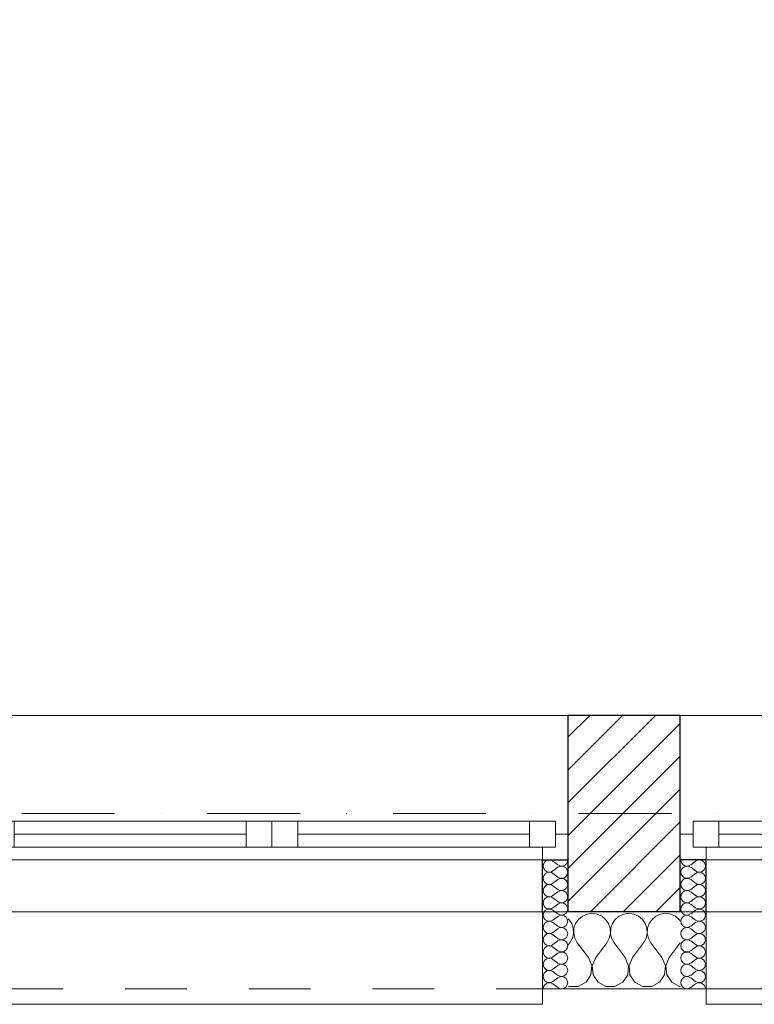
# Model space of a CAD drawing. Header units: millimetres. Extents: x 172139 to 266886, y 89525 to 138225.
# Tile 9 of 72: x 184747 to 186172, y 106825 to 108734. Entities that reach past the tile are written whole.
import ezdxf

# ---------------------------------------------------------------- set-up
doc = ezdxf.new("R2010")
doc.units = ezdxf.units.MM
doc.header["$MEASUREMENT"] = 0
doc.linetypes.add('Kropki i Kreski', pattern=[360, 180, -90, 0, -90])
doc.linetypes.add('Przerywana', pattern=[240, 120, -120])
for name, color, linetype in [('Konstrukcja - Siatki mod', 7, 'Continuous'), ('KR_INW', 7, 'Continuous'), ('NAPIS_SODON', 7, 'Continuous'), ('Okna ArchiCADa', 7, 'Continuous')]:
    doc.layers.add(name, color=color, linetype=linetype)
doc.layers.add('Konstrukcja - Siatki mod_Nr_pióra__48', color=7, linetype='Continuous', lineweight=15, true_color=0xa80f02)
doc.layers.add('KR_INW_Nr_pióra__102', color=7, linetype='Continuous', lineweight=5, true_color=0xcccccc)
for name, color, linetype, lineweight in [('KR_INW_Nr_pióra__101', 252, 'Continuous', 5), ('KR_INW_Nr_pióra__27', 7, 'Continuous', 25), ('KR_INW_Nr_pióra__47', 7, 'Continuous', 15), ('NAPIS_SODON_Nr_pióra__1', 7, 'Continuous', 13), ('Okna ArchiCADa_Nr_pióra__1', 7, 'Continuous', 13), ('Okna ArchiCADa_Nr_pióra__27', 7, 'Continuous', 25)]:
    doc.layers.add(name, color=color, linetype=linetype, lineweight=lineweight)

# ---------------------------------------------------------------- blocks, each defined once
blk = doc.blocks.new('Strop_1', base_point=(179225, 121523.3))
at = {"layer": 'NAPIS_SODON_Nr_pióra__1', "linetype": 'Continuous', "flags": 128}
blk.add_lwpolyline([(179225, 121523.3), (179225.9, 107003.8), (250898.3, 107008.3), (250897.4, 121527.8)], close=True, dxfattribs=at)
blk = doc.blocks.new('*X141')
at = {"layer": 'KR_INW_Nr_pióra__102', "linetype": 'Continuous'}
for p, q in [((185838.4, 106996.2), (185830.8, 106989.9)), ((185847.4, 107000.2), (185838.4, 106996.2)), ((185857.1, 107001.6), (185847.4, 107000.2)), ((185866.9, 107000.2), (185857.1, 107001.6)), ((185875.9, 106996.2), (185866.9, 107000.2)), ((185883.5, 106989.9), (185875.9, 106996.2)), ((185909.8, 106996.2), (185902.2, 106989.9)), ((185918.8, 107000.2), (185909.8, 106996.2)), ((185928.6, 107001.6), (185918.8, 107000.2)), ((185938.3, 107000.2), (185928.6, 107001.6)), ((185947.3, 106996.2), (185938.3, 107000.2)), ((185954.9, 106989.9), (185947.3, 106996.2)), ((185981.2, 106996.2), (185973.6, 106989.9)), ((185990.2, 107000.2), (185981.2, 106996.2)), ((186000, 107001.6), (185990.2, 107000.2)), ((186009.8, 107000.2), (186000, 107001.6)), ((186018.8, 106996.2), (186009.8, 107000.2)), ((186026.4, 106989.9), (186018.8, 106996.2)), ((185812.1, 106989.9), (185811.1, 106990.7)), ((185817.7, 106981.8), (185812.1, 106989.9)), ((185820.8, 106972.5), (185817.7, 106981.8)), ((185821.3, 106962.6), (185820.8, 106972.5)), ((185822.1, 106972.5), (185821.6, 106962.6)), ((185825.2, 106981.8), (185822.1, 106972.5)), ((185830.8, 106989.9), (185825.2, 106981.8)), ((185889.1, 106981.8), (185883.5, 106989.9)), ((185892.2, 106972.5), (185889.1, 106981.8)), ((185892.7, 106962.6), (185892.2, 106972.5)), ((185893.5, 106972.5), (185893, 106962.6)), ((185896.6, 106981.8), (185893.5, 106972.5)), ((185902.2, 106989.9), (185896.6, 106981.8)), ((185960.5, 106981.8), (185954.9, 106989.9)), ((185963.7, 106972.5), (185960.5, 106981.8)), ((185964.1, 106962.6), (185963.7, 106972.5)), ((185964.9, 106972.5), (185964.4, 106962.6)), ((185968.1, 106981.8), (185964.9, 106972.5)), ((185973.6, 106989.9), (185968.1, 106981.8)), ((186028.3, 106987.1), (186026.4, 106989.9)), ((185814.3, 106944.4), (185819.1, 106953.1)), ((185819.1, 106953.1), (185821.3, 106962.6)), ((185821.6, 106962.6), (185823.8, 106953.1)), ((185823.8, 106953.1), (185828.6, 106944.4)), ((185885.7, 106944.4), (185890.5, 106953.1)), ((185890.5, 106953.1), (185892.7, 106962.6)), ((185893, 106962.6), (185895.2, 106953.1)), ((185895.2, 106953.1), (185900, 106944.4)), ((185957.1, 106944.4), (185961.9, 106953.1)), ((185961.9, 106953.1), (185964.1, 106962.6)), ((185964.4, 106962.6), (185966.7, 106953.1)), ((185966.7, 106953.1), (185971.4, 106944.4)), ((185811.1, 106940.2), (185814.3, 106944.4)), ((185850, 106915.9), (185828.6, 106944.4)), ((185864.3, 106915.9), (185885.7, 106944.4)), ((185921.4, 106915.9), (185900, 106944.4)), ((185935.7, 106915.9), (185957.1, 106944.4)), ((185992.9, 106915.9), (185971.4, 106944.4)), ((186007.1, 106915.9), (186028.3, 106944.1)), ((185856.7, 106899.8), (185850, 106915.9)), ((185864.3, 106915.9), (185857.6, 106899.8)), ((185928.2, 106899.8), (185921.4, 106915.9)), ((185935.7, 106915.9), (185929, 106899.8)), ((185999.6, 106899.8), (185992.9, 106915.9)), ((186007.1, 106915.9), (186000.4, 106899.8)), ((185855.1, 106882.5), (185856.7, 106899.8)), ((185857.6, 106899.8), (185859.2, 106882.5)), ((185926.5, 106882.5), (185928.2, 106899.8)), ((185929, 106899.8), (185930.6, 106882.5)), ((185997.9, 106882.5), (185999.6, 106899.8)), ((186000.4, 106899.8), (186002.1, 106882.5)), ((185845.5, 106868), (185855.1, 106882.5)), ((185859.2, 106882.5), (185868.8, 106868)), ((185916.9, 106868), (185926.5, 106882.5)), ((185930.6, 106882.5), (185940.3, 106868)), ((185988.3, 106868), (185997.9, 106882.5)), ((186002.1, 106882.5), (186011.7, 106868)), ((185811.1, 106860.6), (185812.7, 106859.8)), ((185812.7, 106859.8), (185830.1, 106859.8)), ((185830.1, 106859.8), (185845.5, 106868)), ((185868.8, 106868), (185884.2, 106859.8)), ((185884.2, 106859.8), (185901.6, 106859.8)), ((185901.6, 106859.8), (185916.9, 106868)), ((185940.3, 106868), (185955.6, 106859.8)), ((185955.6, 106859.8), (185973, 106859.8)), ((185973, 106859.8), (185988.3, 106868)), ((186011.7, 106868), (186027, 106859.8)), ((186027, 106859.8), (186028.3, 106859.8))]:
    blk.add_line(p, q, dxfattribs=at)
blk = doc.blocks.new('*X166')
at = {"layer": 'KR_INW_Nr_pióra__102', "linetype": 'Continuous'}
for p, q in [((185790.9, 107095.6), (185781.4, 107102.8)), ((185790.9, 107090.9), (185781.4, 107083.7)), ((185790.9, 107071.8), (185781.4, 107079)), ((185790.9, 107067), (185781.4, 107059.9)), ((185790.9, 107048), (185781.4, 107055.1)), ((185790.9, 107043.2), (185781.4, 107036.1)), ((185790.9, 107024.2), (185781.4, 107031.3)), ((185790.9, 107019.4), (185781.4, 107012.3)), ((185790.9, 107000.4), (185781.4, 107007.5)), ((185790.9, 106995.6), (185781.4, 106988.5)), ((185790.9, 106976.6), (185781.4, 106983.7)), ((185790.9, 106971.8), (185781.4, 106964.7)), ((185790.9, 106952.8), (185781.4, 106959.9)), ((185790.9, 106948), (185781.4, 106940.9)), ((185790.9, 106929), (185781.4, 106936.1)), ((185790.9, 106924.2), (185781.4, 106917)), ((185790.9, 106905.1), (185781.4, 106912.3)), ((185790.9, 106900.4), (185781.4, 106893.2)), ((185790.9, 106881.3), (185781.4, 106888.5)), ((185790.9, 106876.6), (185781.4, 106869.4)), ((185790.9, 106857.5), (185781.4, 106864.7))]:
    blk.add_line(p, q, dxfattribs=at)
for centre, start, end in [((185774.2, 107093.2), 53.1301, 180), ((185774.2, 107093.2), 180, 306.8699), ((185798.1, 107105.1), 233.1301, 0), ((185798.1, 107081.3), 233.1301, 126.8699), ((185774.2, 107069.4), 53.1301, 180), ((185774.2, 107069.4), 180, 306.8699), ((185798.1, 107057.5), 233.1301, 126.8699), ((185774.2, 107045.6), 53.1301, 180), ((185774.2, 107045.6), 180, 306.8699), ((185774.2, 107021.8), 53.1301, 180), ((185798.1, 107033.7), 233.1301, 126.8699), ((185774.2, 107021.8), 180, 306.8699), ((185798.1, 107009.9), 233.1301, 126.8699), ((185774.2, 106998), 53.1301, 180), ((185774.2, 106998), 180, 306.8699), ((185798.1, 106986.1), 233.1301, 126.8699), ((185774.2, 106974.2), 53.1301, 180), ((185774.2, 106974.2), 180, 306.8699), ((185798.1, 106962.3), 233.1301, 126.8699), ((185774.2, 106950.4), 53.1301, 180), ((185774.2, 106950.4), 180, 306.8699), ((185774.2, 106926.6), 53.1301, 180), ((185798.1, 106938.5), 233.1301, 126.8699), ((185774.2, 106926.6), 180, 306.8699), ((185774.2, 106902.8), 53.1301, 180), ((185798.1, 106914.7), 233.1301, 126.8699), ((185774.2, 106902.8), 180, 306.8699), ((185798.1, 106890.9), 233.1301, 126.8699), ((185774.2, 106879), 53.1301, 180), ((185774.2, 106879), 180, 306.8699), ((185798.1, 106867), 233.1301, 126.8699), ((185774.2, 106855.1), 53.1301, 180)]:
    blk.add_arc(centre, 11.9, start, end, dxfattribs=at)
blk = doc.blocks.new('*X167')
at = {"layer": 'KR_INW_Nr_pióra__102', "linetype": 'Continuous'}
for p, q in [((186048.6, 107095.6), (186058.1, 107102.8)), ((186048.6, 107090.9), (186058.1, 107083.7)), ((186048.6, 107071.8), (186058.1, 107079)), ((186048.6, 107067), (186058.1, 107059.9)), ((186048.6, 107048), (186058.1, 107055.1)), ((186048.6, 107043.2), (186058.1, 107036.1)), ((186048.6, 107024.2), (186058.1, 107031.3)), ((186048.6, 107019.4), (186058.1, 107012.3)), ((186048.6, 107000.4), (186058.1, 107007.5)), ((186048.6, 106995.6), (186058.1, 106988.5)), ((186048.6, 106976.6), (186058.1, 106983.7)), ((186048.6, 106971.8), (186058.1, 106964.7)), ((186048.6, 106952.8), (186058.1, 106959.9)), ((186048.6, 106948), (186058.1, 106940.9)), ((186048.6, 106929), (186058.1, 106936.1)), ((186048.6, 106924.2), (186058.1, 106917)), ((186048.6, 106905.1), (186058.1, 106912.3)), ((186048.6, 106900.4), (186058.1, 106893.2)), ((186048.6, 106881.3), (186058.1, 106888.5)), ((186048.6, 106876.6), (186058.1, 106869.4)), ((186048.6, 106857.5), (186058.1, 106864.7))]:
    blk.add_line(p, q, dxfattribs=at)
for centre, start, end in [((186041.4, 107105.1), 180, 306.8699), ((186041.4, 107081.3), 53.1301, 306.8699), ((186065.2, 107093.2), 0, 126.8699), ((186065.2, 107093.2), 233.1301, 0), ((186041.4, 107057.5), 53.1301, 306.8699), ((186065.2, 107069.4), 0, 126.8699), ((186065.2, 107069.4), 233.1301, 0), ((186065.2, 107045.6), 0, 126.8699), ((186041.4, 107033.7), 53.1301, 306.8699), ((186065.2, 107045.6), 233.1301, 0), ((186065.2, 107021.8), 0, 126.8699), ((186041.4, 107009.9), 53.1301, 306.8699), ((186065.2, 107021.8), 233.1301, 0), ((186041.4, 106986.1), 53.1301, 306.8699), ((186065.2, 106998), 0, 126.8699), ((186065.2, 106998), 233.1301, 0), ((186041.4, 106962.3), 53.1301, 306.8699), ((186065.2, 106974.2), 0, 126.8699), ((186065.2, 106974.2), 233.1301, 0), ((186065.2, 106950.4), 0, 126.8699), ((186041.4, 106938.5), 53.1301, 306.8699), ((186065.2, 106950.4), 233.1301, 0), ((186065.2, 106926.6), 0, 126.8699), ((186041.4, 106914.7), 53.1301, 306.8699), ((186065.2, 106926.6), 233.1301, 0), ((186065.2, 106902.8), 0, 126.8699), ((186041.4, 106890.9), 53.1301, 306.8699), ((186065.2, 106902.8), 233.1301, 0), ((186041.4, 106867), 53.1301, 306.8699), ((186065.2, 106879), 0, 126.8699), ((186065.2, 106879), 233.1301, 0), ((186065.2, 106855.1), 0, 126.8699)]:
    blk.add_arc(centre, 11.9, start, end, dxfattribs=at)
blk = doc.blocks.new('Okno dwuskrzydłowe 19_6')
at = {"layer": 'Okna ArchiCADa_Nr_pióra__1', "linetype": 'Continuous'}
for p, q in [((-575, 230), (575, 230)), ((-550, 25), (-500, 25)), ((-550, -25), (-550, 25)), ((-500, 25), (-50, 25)), ((-500, 25), (-500, -25)), ((-500, 25), (-50, 25)), ((-50, -25), (-50, 25)), ((-50, 25), (0, 25)), ((0, 25), (0, -25)), ((0, 25), (50, 25)), ((0, -25), (0, 25)), ((50, 25), (500, 25)), ((50, 25), (50, -25)), ((50, 25), (500, 25)), ((500, -25), (500, 25)), ((500, 25), (550, 25)), ((550, 25), (550, -25)), ((-575, 0), (-550, 0)), ((-550, 0), (-550, -25)), ((-500, 0), (-50, 0)), ((50, 0), (500, 0)), ((550, -25), (550, 0)), ((550, 0), (575, 0)), ((-550, -25), (-525, -25)), ((-500, -25), (-550, -25)), ((-525, -25), (-525, -50)), ((-50, -25), (-500, -25)), ((0, -25), (-50, -25)), ((50, -25), (0, -25)), ((500, -25), (50, -25)), ((550, -25), (500, -25)), ((525, -50), (525, -25)), ((525, -25), (550, -25)), ((-525, -50), (-575, -50)), ((0, -50), (-525, -50)), ((525, -50), (0, -50)), ((575, -50), (525, -50)), ((-525, -300), (-525, -330)), ((525, -330), (525, -300)), ((-525, -330), (525, -330))]:
    blk.add_line(p, q, dxfattribs=at)
at = {"layer": 'Okna ArchiCADa_Nr_pióra__1', "linetype": 'Przerywana'}
blk.add_line((-525, -300), (525, -300), dxfattribs=at)
at = {"layer": 'Okna ArchiCADa_Nr_pióra__27', "linetype": 'Continuous'}
for p, q in [((-575, -50), (-575, 0)), ((575, -50), (575, 0)), ((-525, -50), (-575, -50)), ((525, -50), (575, -50))]:
    blk.add_line(p, q, dxfattribs=at)
blk = doc.blocks.new('Ściana_3', base_point=(179075.1, 106855.1))
at = {"layer": 'KR_INW_Nr_pióra__101', "linetype": 'Continuous'}
h = blk.add_hatch(dxfattribs=at)
h.set_pattern_fill('Cegła_licówka', color=256, style=0, pattern_type=2)
h.set_pattern_definition([(45, (0, 0), (-31.819804, 31.819804), [])])
h.paths.add_polyline_path([(185811.1, 107155.1), (185811.1, 107105.1), (185811.1, 107005.1), (186028.3, 107005.1), (186028.3, 107105.1), (186028.3, 107155.1), (186028.3, 107385.1), (185811.1, 107385.1)])
at = {"layer": 'KR_INW_Nr_pióra__27', "linetype": 'Continuous'}
for p, q in [((185811.1, 107155.1), (185811.1, 107385.1)), ((186028.3, 107155.1), (186028.3, 107385.1)), ((185811.1, 107105.1), (185811.1, 107155.1)), ((186028.3, 107105.1), (186028.3, 107155.1)), ((185761.1, 107005.1), (185761.1, 107105.1)), ((185761.1, 107105.1), (185811.1, 107105.1)), ((185811.1, 107005.1), (185811.1, 107105.1)), ((186028.3, 107005.1), (186028.3, 107105.1)), ((186078.3, 107105.1), (186028.3, 107105.1)), ((186078.3, 107005.1), (186078.3, 107105.1)), ((185811.1, 107005.1), (186028.3, 107005.1))]:
    blk.add_line(p, q, dxfattribs=at)
at = {"layer": 'KR_INW_Nr_pióra__27', "linetype": 'Continuous', "flags": 128}
blk.add_lwpolyline([(186028.3, 107385.1), (185811.1, 107385.1)], dxfattribs=at)
at = {"layer": 'KR_INW_Nr_pióra__47', "linetype": 'Continuous'}
for p, q in [((185811.1, 107105.1), (185761.1, 107105.1)), ((185761.1, 107105.1), (185761.1, 106855.1)), ((186028.3, 107105.1), (186078.3, 107105.1)), ((186078.3, 107105.1), (186078.3, 106855.1)), ((185761.1, 106855.1), (185761.1, 107005.1)), ((186078.3, 106855.1), (186078.3, 107005.1)), ((185811.1, 106855.1), (185761.1, 106855.1)), ((186028.3, 106855.1), (186078.3, 106855.1))]:
    blk.add_line(p, q, dxfattribs=at)
at = {"layer": 'KR_INW_Nr_pióra__47', "linetype": 'Continuous', "flags": 128}
blk.add_lwpolyline([(185811.1, 106855.1), (186028.3, 106855.1)], dxfattribs=at)
at = {"layer": 'KR_INW'}
for name in ['*X166', '*X167', '*X141']:
    blk.add_blockref(name, (0, 0), dxfattribs=at)
at = {"layer": 'Okna ArchiCADa', "color": 21, "linetype": 'Continuous', "lineweight": 13, "true_color": 0xff9955, "zscale": 1000}
for p in [(185236.1, 107155.1), (186603.3, 107155.1)]:
    blk.add_blockref('Okno dwuskrzydłowe 19_6', p, dxfattribs=at)
blk = doc.blocks.new('Standardowy znacznik siatki_10')
at = {"layer": 'Konstrukcja - Siatki mod_Nr_pióra__48', "linetype": 'Kropki i Kreski'}
blk.add_line((1000, 0), (72912, 0), dxfattribs=at)

msp = doc.modelspace()

# ---------------------------------------------------------------- block references
at = {"layer": 'Konstrukcja - Siatki mod', "color": 8, "linetype": 'Continuous', "lineweight": 13, "zscale": 1000}
msp.add_blockref('Standardowy znacznik siatki_10', (177989.3, 107195.1), dxfattribs=at)
at = {"layer": 'KR_INW'}
msp.add_blockref('Ściana_3', (179075.1, 106855.1), dxfattribs=at)
at = {"layer": 'NAPIS_SODON', "linetype": 'Continuous'}
msp.add_blockref('Strop_1', (179225, 121523.3), dxfattribs=at)

doc.saveas('drawing.dxf')
